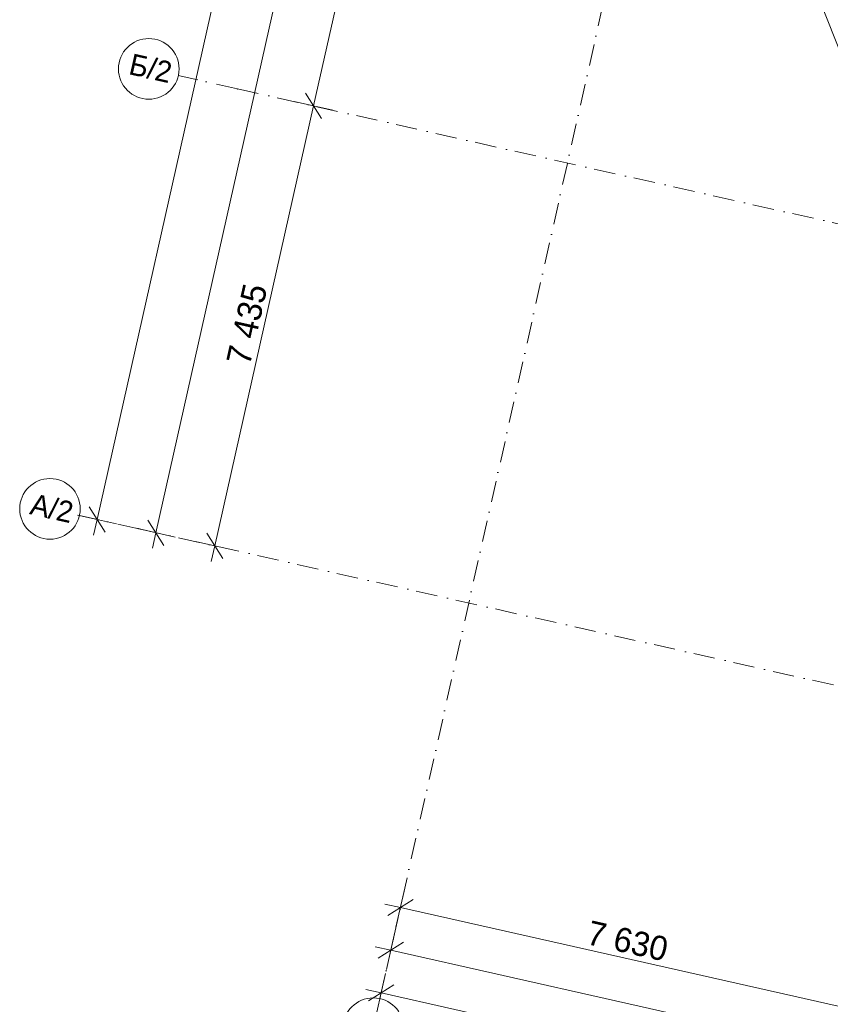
# Model space of a CAD drawing. Header units: millimetres. Extents: x -7218036 to -6936053, y 6003644 to 6210136.
# Tile 12 of 65: x -7218036 to -7204661, y 6135911 to 6152145. Entities that reach past the tile are written whole.
import ezdxf
from ezdxf.enums import TextEntityAlignment as Align

# ---------------------------------------------------------------- set-up
doc = ezdxf.new("R2010")
doc.units = ezdxf.units.MM
doc.header["$MEASUREMENT"] = 0
doc.linetypes.add('Штрихпунктирная', pattern=[670.277762, 352.777767, -176.388884, 0, -141.111112])
for name, color, linetype, lineweight in [('АР-Стены внешние_Балконы _ лоджии.АР_Ном._пера__120', 7, 'Continuous', 0), ('АР-Чертеж-Оси_Осевые размеры.АР_Ном._пера__1', 7, 'Continuous', 0), ('АР-Чертеж-Оси_Осевые размеры.АР_Ном._пера__120', 7, 'Continuous', 0)]:
    doc.layers.add(name, color=color, linetype=linetype, lineweight=lineweight)
doc.layers.add('АР-Чертеж-Оси_Осевые размеры.АР', color=7, linetype='Continuous')
doc.styles.add('РЎР“Р•РќР•Р\xa0РР\xa0_РЎРўРР›Р¬_3', font='GOTHIC.TTF')
doc.styles.add('РЎР“Р•РќР•Р\xa0РР\xa0_РЎРўРР›Р¬_5', font='isocpeur.ttf')
doc.dimstyles.new('СГЕНЕРИР_СТИЛЬ__1', dxfattribs={"dimtxt": 400, "dimasz": 332.5, "dimexe": 0.18, "dimexo": 0.0625, "dimgap": 0, "dimtad": 1, "dimdec": 0, "dimzin": 0, "dimdsep": 46, "dimtxsty": 'РЎР“Р•РќР•Р\xa0РР\xa0_РЎРўРР›Р¬_3', "dimblk": 'ARROWHEAD_6', "dimblk1": 'ARROWHEAD_6', "dimblk2": 'ARROWHEAD_6', "dimcen": 0.09, "dimse1": 1, "dimse2": 1, "dimclrd": 7, "dimclre": 7, "dimclrt": 7, "dimazin": 0, "dimtfac": 1, "dimtdec": 4, "dimtmove": 0, "dimatfit": 3, "dimfxl": 0, "dimtolj": 1, "dimtzin": 0, "dimarcsym": 0})
doc.dimstyles.new('СГЕНЕРИР_СТИЛЬ__2', dxfattribs={"dimtxt": 400, "dimasz": 332.5, "dimexe": 0.18, "dimexo": 0.0625, "dimgap": 0, "dimtad": 1, "dimdec": 0, "dimzin": 0, "dimdsep": 46, "dimtxsty": 'РЎР“Р•РќР•Р\xa0РР\xa0_РЎРўРР›Р¬_3', "dimblk": 'ARROWHEAD_6', "dimblk1": 'ARROWHEAD_6', "dimblk2": 'ARROWHEAD_6', "dimcen": 0.09, "dimse1": 1, "dimse2": 1, "dimclrd": 7, "dimclre": 7, "dimclrt": 7, "dimazin": 0, "dimtfac": 1, "dimtdec": 4, "dimtmove": 2, "dimatfit": 3, "dimfxl": 0, "dimtolj": 1, "dimtzin": 0, "dimarcsym": 0})

# ---------------------------------------------------------------- blocks, each defined once
blk = doc.blocks.new('Стандартный Маркер Сетки[173]_2', base_point=(-7196882, 6203729))
at = {"layer": 'АР-Чертеж-Оси_Осевые размеры.АР_Ном._пера__120', "color": 7, "linetype": 'Штрихпунктирная', "lineweight": 0}
for p, q in [((-7197101, 6202753), (-7211873, 6136981)), ((-7211873, 6136981), (-7212092, 6136005))]:
    blk.add_line(p, q, dxfattribs=at)
at = {"layer": 'АР-Чертеж-Оси_Осевые размеры.АР_Ном._пера__120', "color": 7, "linetype": 'Continuous', "lineweight": 0}
blk.add_circle((-7212202, 6135517), 500, dxfattribs=at)
at = {"layer": 'АР-Чертеж-Оси_Осевые размеры.АР_Ном._пера__120', "color": 7, "linetype": 'Штрихпунктирная', "lineweight": 0}
blk.add_point((-7211873, 6136981), dxfattribs=at)
blk.add_point((-7211873, 6136981), dxfattribs=at)
at = {"layer": 'АР-Чертеж-Оси_Осевые размеры.АР_Ном._пера__120', "color": 7, "lineweight": 0, "style": 'РЎР“Р•РќР•Р\xa0РР\xa0_РЎРўРР›Р¬_5'}
blk.add_attdef('AC_MarkerText_1', text='', height=350, rotation=347.3417, dxfattribs=at).set_placement((-7212163, 6135688), align=Align.TOP_CENTER)
blk = doc.blocks.new('*D936', base_point=(-6566190, 6562678))
at = {"layer": 'АР-Чертеж-Оси_Осевые размеры.АР_Ном._пера__1', "color": 7, "linetype": 'Continuous', "lineweight": 0}
for p, q in [((-7211827, 6137186), (-7211683, 6137826)), ((-7211546, 6137639), (-7211964, 6137374)), ((-7212011, 6137564), (-7211755, 6137506)), ((-7211755, 6137506), (-7204310, 6135834)), ((-7204382, 6135514), (-7204238, 6136154)), ((-7204101, 6135967), (-7204519, 6135702)), ((-7204310, 6135834), (-7202481, 6135423))]:
    blk.add_line(p, q, dxfattribs=at)
at = {"layer": 'АР-Чертеж-Оси_Осевые размеры.АР_Ном._пера__1', "color": 7, "lineweight": 0, "insert": (-7208703, 6136903), "char_height": 400, "attachment_point": 7, "rotation": 347.3417, "style": 'РЎР“Р•РќР•Р\xa0РР\xa0_РЎРўРР›Р¬_3'}
blk.add_mtext('\\A1;{\\pql;\\fCentury Gothic|b0|i0|c204|p0;\\W1.000000;7\xa0630}', dxfattribs=at)
blk = doc.blocks.new('ARROWHEAD_6')
at = {"color": 0, "linetype": 'Continuous', "lineweight": 0}
for p, q in [((-0.5, -0.5), (0.5, 0.5)), ((0, 0), (-1, 0))]:
    blk.add_line(p, q, dxfattribs=at)
blk = doc.blocks.new('*D938', base_point=(-6566190, 6562678))
at = {"layer": 'АР-Чертеж-Оси_Осевые размеры.АР_Ном._пера__1', "color": 7, "linetype": 'Continuous', "lineweight": 0}
for p, q in [((-7204101, 6135967), (-7204519, 6135702)), ((-7204310, 6135834), (-7202481, 6135423)), ((-7202272, 6135556), (-7202690, 6135291))]:
    blk.add_line(p, q, dxfattribs=at)
at = {"layer": 'АР-Чертеж-Оси_Осевые размеры.АР_Ном._пера__1', "color": 7, "lineweight": 0, "insert": (-7204066, 6135861), "char_height": 400, "attachment_point": 7, "rotation": 347.3417, "style": 'РЎР“Р•РќР•Р\xa0РР\xa0_РЎРўРР›Р¬_3'}
blk.add_mtext('\\A1;{\\pql;\\fCentury Gothic|b0|i0|c204|p0;\\W1.000000;1\xa0875}', dxfattribs=at)
blk = doc.blocks.new('*D994', base_point=(-6566190, 6562678))
at = {"layer": 'АР-Чертеж-Оси_Осевые размеры.АР_Ном._пера__1', "color": 7, "linetype": 'Continuous', "lineweight": 0}
for p, q in [((-7210694, 6161827), (-7211314, 6159066)), ((-7211181, 6158857), (-7211446, 6159275)), ((-7211314, 6159066), (-7213188, 6150723)), ((-7211634, 6159138), (-7210994, 6158994)), ((-7213055, 6150514), (-7213320, 6150933))]:
    blk.add_line(p, q, dxfattribs=at)
at = {"layer": 'АР-Чертеж-Оси_Осевые размеры.АР_Ном._пера__1', "color": 7, "lineweight": 0, "insert": (-7212483, 6154224), "char_height": 400, "attachment_point": 7, "rotation": 77.3417, "style": 'РЎР“Р•РќР•Р\xa0РР\xa0_РЎРўРР›Р¬_3'}
blk.add_mtext('\\A1;{\\pql;\\fCentury Gothic|b0|i0|c204|p0;\\W1.000000;8\xa0550}', dxfattribs=at)
blk = doc.blocks.new('*D995', base_point=(-6566190, 6562678))
at = {"layer": 'АР-Чертеж-Оси_Осевые размеры.АР_Ном._пера__1', "color": 7, "linetype": 'Continuous', "lineweight": 0}
for p, q in [((-7211314, 6159066), (-7213188, 6150723)), ((-7213055, 6150514), (-7213320, 6150933)), ((-7213508, 6150795), (-7212867, 6150652)), ((-7213188, 6150723), (-7214817, 6143469)), ((-7214949, 6143678), (-7214684, 6143260)), ((-7215137, 6143541), (-7214497, 6143397)), ((-7214817, 6143469), (-7214874, 6143213))]:
    blk.add_line(p, q, dxfattribs=at)
at = {"layer": 'АР-Чертеж-Оси_Осевые размеры.АР_Ном._пера__1', "color": 7, "lineweight": 0, "insert": (-7214235, 6146426), "char_height": 400, "attachment_point": 7, "rotation": 77.3417, "style": 'РЎР“Р•РќР•Р\xa0РР\xa0_РЎРўРР›Р¬_3'}
blk.add_mtext('\\A1;{\\pql;\\fCentury Gothic|b0|i0|c204|p0;\\W1.000000;7\xa0435}', dxfattribs=at)
blk = doc.blocks.new('*D996', base_point=(-6566190, 6562678))
at = {"layer": 'АР-Чертеж-Оси_Осевые размеры.АР_Ном._пера__1', "color": 7, "linetype": 'Continuous', "lineweight": 0}
for p, q in [((-7211607, 6162301), (-7211665, 6162045)), ((-7211985, 6162117), (-7211345, 6161973)), ((-7211533, 6161836), (-7211797, 6162254)), ((-7211665, 6162045), (-7215788, 6143687)), ((-7215920, 6143896), (-7215656, 6143478)), ((-7216108, 6143759), (-7215468, 6143615)), ((-7215788, 6143687), (-7215846, 6143431))]:
    blk.add_line(p, q, dxfattribs=at)
at = {"layer": 'АР-Чертеж-Оси_Осевые размеры.АР_Ном._пера__1', "color": 7, "lineweight": 0, "insert": (-7213594, 6153819), "char_height": 400, "attachment_point": 7, "rotation": 77.3417, "style": 'РЎР“Р•РќР•Р\xa0РР\xa0_РЎРўРР›Р¬_3'}
blk.add_mtext('\\A1;{\\pql;\\fCentury Gothic|b0|i0|c204|p0;\\W1.000000;18\xa0815}', dxfattribs=at)
blk = doc.blocks.new('*D1007', base_point=(-6566190, 6562678))
at = {"layer": 'АР-Чертеж-Оси_Осевые размеры.АР_Ном._пера__1', "color": 7, "linetype": 'Continuous', "lineweight": 0}
for p, q in [((-7211985, 6136483), (-7211841, 6137123)), ((-7212169, 6136860), (-7211913, 6136803)), ((-7211704, 6136935), (-7212122, 6136671)), ((-7211913, 6136803), (-7187101, 6131230)), ((-7187173, 6130910), (-7187029, 6131550)), ((-7186892, 6131363), (-7187310, 6131098)), ((-7187101, 6131230), (-7142677, 6121253))]:
    blk.add_line(p, q, dxfattribs=at)
at = {"layer": 'АР-Чертеж-Оси_Осевые размеры.АР_Ном._пера__1', "color": 7, "lineweight": 0, "insert": (-7201858, 6134596), "char_height": 400, "attachment_point": 7, "rotation": 347.3417, "style": 'РЎР“Р•РќР•Р\xa0РР\xa0_РЎРўРР›Р¬_3'}
blk.add_mtext('\\A1;{\\pql;\\fCentury Gothic|b0|i0|c204|p0;\\W1.000000;25\xa0430}', dxfattribs=at)
blk = doc.blocks.new('*D1492', base_point=(-6566190, 6562678))
at = {"layer": 'АР-Чертеж-Оси_Осевые размеры.АР_Ном._пера__1', "color": 7, "linetype": 'Continuous', "lineweight": 0}
for p, q in [((-7212143, 6135780), (-7211999, 6136420)), ((-7212327, 6136157), (-7212071, 6136100)), ((-7211862, 6136232), (-7212280, 6135967)), ((-7212071, 6136100), (-7142835, 6120550)), ((-7142907, 6120230), (-7142763, 6120870)), ((-7143044, 6120417), (-7142626, 6120682)), ((-7142835, 6120550), (-7142579, 6120492))]:
    blk.add_line(p, q, dxfattribs=at)
at = {"layer": 'АР-Чертеж-Оси_Осевые размеры.АР_Ном._пера__1', "color": 7, "lineweight": 0, "insert": (-7164554, 6125510), "char_height": 400, "attachment_point": 7, "rotation": 347.3417, "style": 'РЎР“Р•РќР•Р\xa0РР\xa0_РЎРўРР›Р¬_3'}
blk.add_mtext('\\A1;{\\pql;\\fCentury Gothic|b0|i0|c204|p0;\\W1.000000;70\xa0960}', dxfattribs=at)
blk = doc.blocks.new('*D1493', base_point=(-6566190, 6562678))
at = {"layer": 'АР-Чертеж-Оси_Осевые размеры.АР_Ном._пера__1', "color": 7, "linetype": 'Continuous', "lineweight": 0}
for p, q in [((-7201979, 6209714), (-7202037, 6209457)), ((-7202357, 6209529), (-7201716, 6209386)), ((-7201904, 6209248), (-7202169, 6209667)), ((-7202037, 6209457), (-7216759, 6143905)), ((-7216892, 6144115), (-7216627, 6143696)), ((-7217079, 6143977), (-7216439, 6143834)), ((-7216759, 6143905), (-7216817, 6143649))]:
    blk.add_line(p, q, dxfattribs=at)
at = {"layer": 'АР-Чертеж-Оси_Осевые размеры.АР_Ном._пера__1', "color": 7, "lineweight": 0, "insert": (-7207831, 6184417), "char_height": 400, "attachment_point": 7, "rotation": 77.3417, "style": 'РЎР“Р•РќР•Р\xa0РР\xa0_РЎРўРР›Р¬_3'}
blk.add_mtext('\\A1;{\\pql;\\fCentury Gothic|b0|i0|c204|p0;\\W1.000000;67\xa0185}', dxfattribs=at)
blk = doc.blocks.new('Стандартный Маркер Сетки[188]_2', base_point=(-7215419, 6151225))
at = {"layer": 'АР-Чертеж-Оси_Осевые размеры.АР_Ном._пера__120', "color": 7, "linetype": 'Штрихпунктирная', "lineweight": 0}
for q in [(-7215419, 6151225), (-7135502, 6133276), (-7214443, 6151005)]:
    blk.add_line((-7214443, 6151005), q, dxfattribs=at)
at = {"layer": 'АР-Чертеж-Оси_Осевые размеры.АР_Ном._пера__120', "color": 7, "linetype": 'Continuous', "lineweight": 0}
blk.add_circle((-7215906, 6151334), 500, dxfattribs=at)
at = {"layer": 'АР-Чертеж-Оси_Осевые размеры.АР_Ном._пера__120', "color": 7, "linetype": 'Штрихпунктирная', "lineweight": 0}
blk.add_point((-7214443, 6151005), dxfattribs=at)
at = {"layer": 'АР-Чертеж-Оси_Осевые размеры.АР_Ном._пера__120', "color": 7, "lineweight": 0, "style": 'РЎР“Р•РќР•Р\xa0РР\xa0_РЎРўРР›Р¬_3'}
for tag, p in [('AC_MarkerText_1_0', (-7215837, 6151515)), ('AC_MarkerText_1_1', (-7133968, 6133128))]:
    blk.add_attdef(tag, text='', height=350, rotation=347.3417, dxfattribs=at).set_placement(p, align=Align.TOP_CENTER)
blk = doc.blocks.new('Стандартный Маркер Сетки[190]_2', base_point=(-7217048, 6143970))
at = {"layer": 'АР-Чертеж-Оси_Осевые размеры.АР_Ном._пера__120', "color": 7, "linetype": 'Штрихпунктирная', "lineweight": 0}
for q in [(-7217048, 6143970), (-7137131, 6126021), (-7216072, 6143751)]:
    blk.add_line((-7216072, 6143751), q, dxfattribs=at)
at = {"layer": 'АР-Чертеж-Оси_Осевые размеры.АР_Ном._пера__120', "color": 7, "linetype": 'Continuous', "lineweight": 0}
blk.add_circle((-7217536, 6144080), 500, dxfattribs=at)
at = {"layer": 'АР-Чертеж-Оси_Осевые размеры.АР_Ном._пера__120', "color": 7, "linetype": 'Штрихпунктирная', "lineweight": 0}
blk.add_point((-7216072, 6143751), dxfattribs=at)
at = {"layer": 'АР-Чертеж-Оси_Осевые размеры.АР_Ном._пера__120', "color": 7, "lineweight": 0, "style": 'РЎР“Р•РќР•Р\xa0РР\xa0_РЎРўРР›Р¬_3'}
for tag, p in [('AC_MarkerText_1_0', (-7217466, 6144261)), ('AC_MarkerText_1_1', (-7135598, 6125874))]:
    blk.add_attdef(tag, text='', height=350, rotation=347.3417, dxfattribs=at).set_placement(p, align=Align.TOP_CENTER)
blk = doc.blocks.new('Стандартный Маркер Сетки[260]_2', base_point=(-7215419, 6151225))
at = {"layer": 'АР-Чертеж-Оси_Осевые размеры.АР_Ном._пера__120', "color": 7, "linetype": 'Штрихпунктирная', "lineweight": 0}
for q in [(-7215419, 6151225), (-7135502, 6133276), (-7214443, 6151005)]:
    blk.add_line((-7214443, 6151005), q, dxfattribs=at)
at = {"layer": 'АР-Чертеж-Оси_Осевые размеры.АР_Ном._пера__120', "color": 7, "linetype": 'Continuous', "lineweight": 0}
blk.add_circle((-7215906, 6151334), 500, dxfattribs=at)
at = {"layer": 'АР-Чертеж-Оси_Осевые размеры.АР_Ном._пера__120', "color": 7, "linetype": 'Штрихпунктирная', "lineweight": 0}
blk.add_point((-7214443, 6151005), dxfattribs=at)
at = {"layer": 'АР-Чертеж-Оси_Осевые размеры.АР_Ном._пера__120', "color": 7, "lineweight": 0, "style": 'РЎР“Р•РќР•Р\xa0РР\xa0_РЎРўРР›Р¬_3'}
for tag, p in [('AC_MarkerText_1_0', (-7215837, 6151515)), ('AC_MarkerText_1_1', (-7133968, 6133128))]:
    blk.add_attdef(tag, text='', height=350, rotation=347.3417, dxfattribs=at).set_placement(p, align=Align.TOP_CENTER)
blk = doc.blocks.new('Стандартный Маркер Сетки[262]_2', base_point=(-7217048, 6143970))
at = {"layer": 'АР-Чертеж-Оси_Осевые размеры.АР_Ном._пера__120', "color": 7, "linetype": 'Штрихпунктирная', "lineweight": 0}
for q in [(-7217048, 6143970), (-7137131, 6126021), (-7216072, 6143751)]:
    blk.add_line((-7216072, 6143751), q, dxfattribs=at)
at = {"layer": 'АР-Чертеж-Оси_Осевые размеры.АР_Ном._пера__120', "color": 7, "linetype": 'Continuous', "lineweight": 0}
blk.add_circle((-7217536, 6144080), 500, dxfattribs=at)
at = {"layer": 'АР-Чертеж-Оси_Осевые размеры.АР_Ном._пера__120', "color": 7, "linetype": 'Штрихпунктирная', "lineweight": 0}
blk.add_point((-7216072, 6143751), dxfattribs=at)
at = {"layer": 'АР-Чертеж-Оси_Осевые размеры.АР_Ном._пера__120', "color": 7, "lineweight": 0, "style": 'РЎР“Р•РќР•Р\xa0РР\xa0_РЎРўРР›Р¬_3'}
for tag, p in [('AC_MarkerText_1_0', (-7217466, 6144261)), ('AC_MarkerText_1_1', (-7135598, 6125874))]:
    blk.add_attdef(tag, text='', height=350, rotation=347.3417, dxfattribs=at).set_placement(p, align=Align.TOP_CENTER)
blk = doc.blocks.new('Стандартный Маркер Сетки[274]_2', base_point=(-7215419, 6151225))
at = {"layer": 'АР-Чертеж-Оси_Осевые размеры.АР_Ном._пера__120', "color": 7, "linetype": 'Штрихпунктирная', "lineweight": 0}
for q in [(-7215419, 6151225), (-7135502, 6133276), (-7214443, 6151005)]:
    blk.add_line((-7214443, 6151005), q, dxfattribs=at)
at = {"layer": 'АР-Чертеж-Оси_Осевые размеры.АР_Ном._пера__120', "color": 7, "linetype": 'Continuous', "lineweight": 0}
blk.add_circle((-7215906, 6151334), 500, dxfattribs=at)
at = {"layer": 'АР-Чертеж-Оси_Осевые размеры.АР_Ном._пера__120', "color": 7, "linetype": 'Штрихпунктирная', "lineweight": 0}
blk.add_point((-7214443, 6151005), dxfattribs=at)
at = {"layer": 'АР-Чертеж-Оси_Осевые размеры.АР_Ном._пера__120', "color": 7, "lineweight": 0, "style": 'РЎР“Р•РќР•Р\xa0РР\xa0_РЎРўРР›Р¬_3'}
for tag, p in [('AC_MarkerText_1_0', (-7215837, 6151515)), ('AC_MarkerText_1_1', (-7133968, 6133128))]:
    blk.add_attdef(tag, text='', height=350, rotation=347.3417, dxfattribs=at).set_placement(p, align=Align.TOP_CENTER)
blk = doc.blocks.new('Стандартный Маркер Сетки[276]_2', base_point=(-7217048, 6143970))
at = {"layer": 'АР-Чертеж-Оси_Осевые размеры.АР_Ном._пера__120', "color": 7, "linetype": 'Штрихпунктирная', "lineweight": 0}
for q in [(-7217048, 6143970), (-7137131, 6126021), (-7216072, 6143751)]:
    blk.add_line((-7216072, 6143751), q, dxfattribs=at)
at = {"layer": 'АР-Чертеж-Оси_Осевые размеры.АР_Ном._пера__120', "color": 7, "linetype": 'Continuous', "lineweight": 0}
blk.add_circle((-7217536, 6144080), 500, dxfattribs=at)
at = {"layer": 'АР-Чертеж-Оси_Осевые размеры.АР_Ном._пера__120', "color": 7, "linetype": 'Штрихпунктирная', "lineweight": 0}
blk.add_point((-7216072, 6143751), dxfattribs=at)
at = {"layer": 'АР-Чертеж-Оси_Осевые размеры.АР_Ном._пера__120', "color": 7, "lineweight": 0, "style": 'РЎР“Р•РќР•Р\xa0РР\xa0_РЎРўРР›Р¬_3'}
for tag, p in [('AC_MarkerText_1_0', (-7217466, 6144261)), ('AC_MarkerText_1_1', (-7135598, 6125874))]:
    blk.add_attdef(tag, text='', height=350, rotation=347.3417, dxfattribs=at).set_placement(p, align=Align.TOP_CENTER)
blk = doc.blocks.new('Стандартный Маркер Сетки[286]_2', base_point=(-7215419, 6151225))
at = {"layer": 'АР-Чертеж-Оси_Осевые размеры.АР_Ном._пера__120', "color": 7, "linetype": 'Штрихпунктирная', "lineweight": 0}
for q in [(-7215419, 6151225), (-7135502, 6133276), (-7214443, 6151005)]:
    blk.add_line((-7214443, 6151005), q, dxfattribs=at)
at = {"layer": 'АР-Чертеж-Оси_Осевые размеры.АР_Ном._пера__120', "color": 7, "linetype": 'Continuous', "lineweight": 0}
blk.add_circle((-7215906, 6151334), 500, dxfattribs=at)
at = {"layer": 'АР-Чертеж-Оси_Осевые размеры.АР_Ном._пера__120', "color": 7, "linetype": 'Штрихпунктирная', "lineweight": 0}
blk.add_point((-7214443, 6151005), dxfattribs=at)
at = {"layer": 'АР-Чертеж-Оси_Осевые размеры.АР_Ном._пера__120', "color": 7, "lineweight": 0, "style": 'РЎР“Р•РќР•Р\xa0РР\xa0_РЎРўРР›Р¬_3'}
for tag, p in [('AC_MarkerText_1_0', (-7215837, 6151515)), ('AC_MarkerText_1_1', (-7133968, 6133128))]:
    blk.add_attdef(tag, text='', height=350, rotation=347.3417, dxfattribs=at).set_placement(p, align=Align.TOP_CENTER)
blk = doc.blocks.new('Стандартный Маркер Сетки[288]_2', base_point=(-7217048, 6143970))
at = {"layer": 'АР-Чертеж-Оси_Осевые размеры.АР_Ном._пера__120', "color": 7, "linetype": 'Штрихпунктирная', "lineweight": 0}
for q in [(-7217048, 6143970), (-7137131, 6126021), (-7216072, 6143751)]:
    blk.add_line((-7216072, 6143751), q, dxfattribs=at)
at = {"layer": 'АР-Чертеж-Оси_Осевые размеры.АР_Ном._пера__120', "color": 7, "linetype": 'Continuous', "lineweight": 0}
blk.add_circle((-7217536, 6144080), 500, dxfattribs=at)
at = {"layer": 'АР-Чертеж-Оси_Осевые размеры.АР_Ном._пера__120', "color": 7, "linetype": 'Штрихпунктирная', "lineweight": 0}
blk.add_point((-7216072, 6143751), dxfattribs=at)
at = {"layer": 'АР-Чертеж-Оси_Осевые размеры.АР_Ном._пера__120', "color": 7, "lineweight": 0, "style": 'РЎР“Р•РќР•Р\xa0РР\xa0_РЎРўРР›Р¬_3'}
for tag, p in [('AC_MarkerText_1_0', (-7217466, 6144261)), ('AC_MarkerText_1_1', (-7135598, 6125874))]:
    blk.add_attdef(tag, text='', height=350, rotation=347.3417, dxfattribs=at).set_placement(p, align=Align.TOP_CENTER)

msp = doc.modelspace()

# ---------------------------------------------------------------- linework, layer by layer
at = {"layer": 'АР-Стены внешние_Балконы _ лоджии.АР_Ном._пера__120', "color": 7, "linetype": 'Continuous', "lineweight": 0}
msp.add_line((-7207212, 6158481), (-7199876.3, 6139909.1), dxfattribs=at)

# ---------------------------------------------------------------- block references
at = {"layer": 'АР-Чертеж-Оси_Осевые размеры.АР', "color": 8, "linetype": 'Continuous', "lineweight": 15}
msp.add_blockref('Стандартный Маркер Сетки[173]_2', (-7196881.6, 6203728.6), dxfattribs=at)
ref = msp.add_blockref('Стандартный Маркер Сетки[188]_2', (-7215418.6, 6151224.6), dxfattribs=at)
ref.add_attrib('AC_MarkerText_1', 'Б/2', dxfattribs={"layer": 'АР-Чертеж-Оси_Осевые размеры.АР_Ном._пера__120', "color": 7, "lineweight": 0, "height": 350, "rotation": 347.34172, "style": 'РЎР“Р•РќР•Р\xa0РР\xa0_РЎРўРР›Р¬_3'}).set_placement((-7215836.5, 6151515.2), align=Align.TOP_CENTER)
ref = msp.add_blockref('Стандартный Маркер Сетки[260]_2', (-7215418.6, 6151224.6), dxfattribs=at)
ref.add_attrib('AC_MarkerText_1', 'Б/2', dxfattribs={"layer": 'АР-Чертеж-Оси_Осевые размеры.АР_Ном._пера__120', "color": 7, "lineweight": 0, "height": 350, "rotation": 347.34172, "style": 'РЎР“Р•РќР•Р\xa0РР\xa0_РЎРўРР›Р¬_3'}).set_placement((-7215836.5, 6151515.2), align=Align.TOP_CENTER)
ref = msp.add_blockref('Стандартный Маркер Сетки[274]_2', (-7215418.6, 6151224.6), dxfattribs=at)
ref.add_attrib('AC_MarkerText_1', 'Б/2', dxfattribs={"layer": 'АР-Чертеж-Оси_Осевые размеры.АР_Ном._пера__120', "color": 7, "lineweight": 0, "height": 350, "rotation": 347.34172, "style": 'РЎР“Р•РќР•Р\xa0РР\xa0_РЎРўРР›Р¬_3'}).set_placement((-7215836.5, 6151515.2), align=Align.TOP_CENTER)
ref = msp.add_blockref('Стандартный Маркер Сетки[286]_2', (-7215418.6, 6151224.6), dxfattribs=at)
ref.add_attrib('AC_MarkerText_1', 'Б/2', dxfattribs={"layer": 'АР-Чертеж-Оси_Осевые размеры.АР_Ном._пера__120', "color": 7, "lineweight": 0, "height": 350, "rotation": 347.34172, "style": 'РЎР“Р•РќР•Р\xa0РР\xa0_РЎРўРР›Р¬_3'}).set_placement((-7215836.5, 6151515.2), align=Align.TOP_CENTER)
ref = msp.add_blockref('Стандартный Маркер Сетки[190]_2', (-7217047.9, 6143970.3), dxfattribs=at)
ref.add_attrib('AC_MarkerText_1', 'А/2', dxfattribs={"layer": 'АР-Чертеж-Оси_Осевые размеры.АР_Ном._пера__120', "color": 7, "lineweight": 0, "height": 350, "rotation": 347.34172, "style": 'РЎР“Р•РќР•Р\xa0РР\xa0_РЎРўРР›Р¬_3'}).set_placement((-7217465.8, 6144260.9), align=Align.TOP_CENTER)
ref = msp.add_blockref('Стандартный Маркер Сетки[262]_2', (-7217047.9, 6143970.3), dxfattribs=at)
ref.add_attrib('AC_MarkerText_1', 'А/2', dxfattribs={"layer": 'АР-Чертеж-Оси_Осевые размеры.АР_Ном._пера__120', "color": 7, "lineweight": 0, "height": 350, "rotation": 347.34172, "style": 'РЎР“Р•РќР•Р\xa0РР\xa0_РЎРўРР›Р¬_3'}).set_placement((-7217465.8, 6144260.9), align=Align.TOP_CENTER)
ref = msp.add_blockref('Стандартный Маркер Сетки[276]_2', (-7217047.9, 6143970.3), dxfattribs=at)
ref.add_attrib('AC_MarkerText_1', 'А/2', dxfattribs={"layer": 'АР-Чертеж-Оси_Осевые размеры.АР_Ном._пера__120', "color": 7, "lineweight": 0, "height": 350, "rotation": 347.34172, "style": 'РЎР“Р•РќР•Р\xa0РР\xa0_РЎРўРР›Р¬_3'}).set_placement((-7217465.8, 6144260.9), align=Align.TOP_CENTER)
ref = msp.add_blockref('Стандартный Маркер Сетки[288]_2', (-7217047.9, 6143970.3), dxfattribs=at)
ref.add_attrib('AC_MarkerText_1', 'А/2', dxfattribs={"layer": 'АР-Чертеж-Оси_Осевые размеры.АР_Ном._пера__120', "color": 7, "lineweight": 0, "height": 350, "rotation": 347.34172, "style": 'РЎР“Р•РќР•Р\xa0РР\xa0_РЎРўРР›Р¬_3'}).set_placement((-7217465.8, 6144260.9), align=Align.TOP_CENTER)

# ---------------------------------------------------------------- dimensions: what is measured, and where the dimension line sits
at = {"layer": 'АР-Чертеж-Оси_Осевые размеры.АР', "color": 7, "linetype": 'Continuous', "lineweight": 0}
for base, p1, p2, angle, dimstyle, picture, middle, turn in [((-7216759.3, 6143905.4), (-7199790.4, 6208953), (-7216072.2, 6143751.1), 257.34172, 'СГЕНЕРИР_СТИЛЬ__2', '*D1493', (-7207842.9, 6185278.9), 77.34172), ((-7215788, 6143687.3), (-7211322, 6161968), (-7217047.9, 6143970.3), 257.34172, 'СГЕНЕРИР_СТИЛЬ__2', '*D996', (-7213605.8, 6154681.3), 77.34172), ((-7213187.5, 6150723.5), (-7213545, 6159566.7), (-7215418.6, 6151224.6), 257.34172, 'СГЕНЕРИР_СТИЛЬ__1', '*D994', (-7212528, 6154937.6), 77.34172), ((-7214816.8, 6143469.2), (-7215418.6, 6151224.6), (-7217047.9, 6143970.3), 257.34172, 'СГЕНЕРИР_СТИЛЬ__1', '*D995', (-7214279.4, 6147139.4), 77.34172), ((-7204310.3, 6135834.3), (-7212349.2, 6134859.9), (-7204789.9, 6133699), 347.34172, 'СГЕНЕРИР_СТИЛЬ__1', '*D936', (-7207989.5, 6136947.6), 347.34172), ((-7187100.9, 6131230.3), (-7212339.1, 6134904.9), (-7187093.8, 6131261.9), 347.34172, 'СГЕНЕРИР_СТИЛЬ__2', '*D1007', (-7200996, 6134607.3), 347.34172), ((-7202480.9, 6135423.4), (-7204789.9, 6133699), (-7202960.4, 6133288.1), 347.34172, 'СГЕНЕРИР_СТИЛЬ__1', '*D938', (-7203352.5, 6135906.1), 347.34172), ((-7142835.4, 6120549.8), (-7212339.1, 6134904.9), (-7142666.5, 6121301.9), 347.34172, 'СГЕНЕРИР_СТИЛЬ__2', '*D1492', (-7163691.9, 6125521), 347.34172)]:
    dim = msp.add_linear_dim(base=base, p1=p1, p2=p2, angle=angle, dimstyle=dimstyle, dxfattribs=at)
    dim.commit()
    dim.dimension.update_dxf_attribs({"geometry": picture, "text_midpoint": middle, "dimtype": 160, "text_rotation": turn})

doc.saveas('drawing.dxf')
